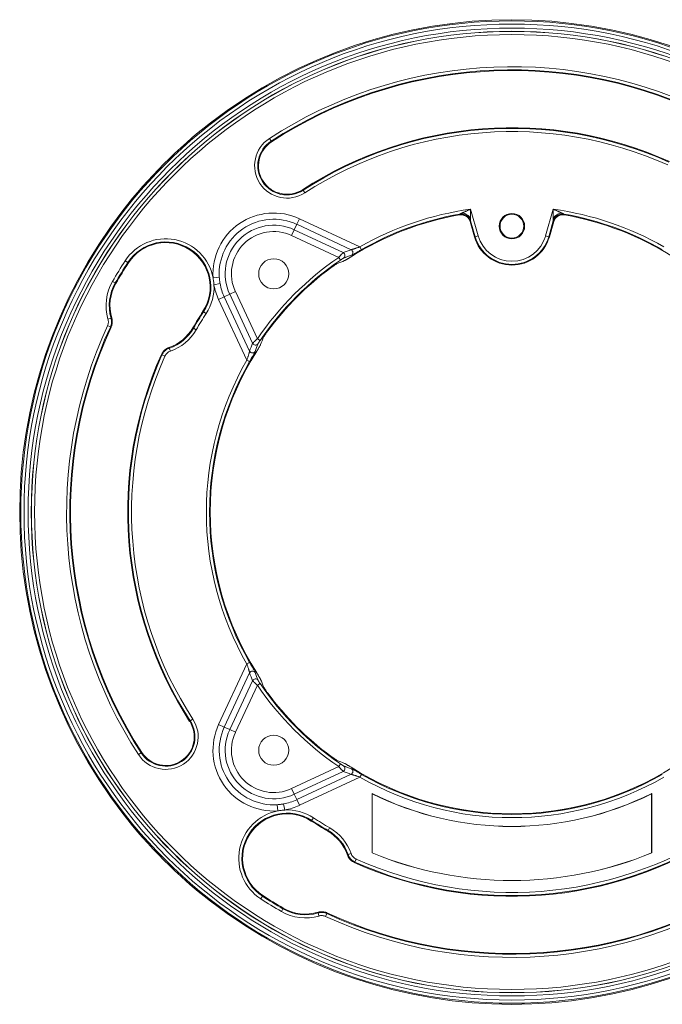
# Model space of a CAD drawing. Header units: millimetres. Extents: x 28 to 2257, y 19 to 785.
# Tile 27 of 55: x 1311 to 1413, y 356 to 511. Entities that reach past the tile are written whole.
import ezdxf

# ---------------------------------------------------------------- set-up
doc = ezdxf.new("R2010")
doc.units = ezdxf.units.MM
doc.layers.add('1', color=7, linetype='Continuous', true_color=0xffffff)

msp = doc.modelspace()

# ---------------------------------------------------------------- linework, layer by layer
at = {"layer": '1', "color": 155, "linetype": 'Continuous', "lineweight": 18}
for p, q in [((1351.02, 491.97), (1350.75, 492.39)), ((1351.02, 491.97), (1351.08, 491.88)), ((1356.04, 484.24), (1355.98, 484.33)), ((1356.31, 483.83), (1356.04, 484.24)), ((1382.42, 481.26), (1383.62, 477.07)), ((1394.24, 477.07), (1395.44, 481.26)), ((1355.06, 478.88), (1355.48, 479.77)), ((1355.48, 479.77), (1365, 475.33)), ((1382.35, 479.3), (1383.04, 476.9)), ((1383.14, 476.93), (1382.42, 479.43)), ((1395.44, 479.43), (1394.72, 476.93)), ((1394.82, 476.9), (1395.51, 479.3)), ((1354.66, 478.02), (1354.24, 477.13)), ((1355.06, 478.88), (1354.66, 478.02)), ((1354.66, 478.02), (1362.37, 474.43)), ((1363.61, 474.89), (1355.06, 478.88)), ((1361.66, 473.67), (1354.24, 477.13)), ((1383.04, 476.9), (1383.14, 476.93)), ((1383.62, 477.07), (1383.14, 476.93)), ((1394.24, 477.07), (1394.72, 476.93)), ((1394.82, 476.9), (1394.72, 476.93)), ((1365.25, 474.89), (1365, 475.33)), ((1328.04, 473.14), (1328.46, 472.87)), ((1328.55, 472.81), (1328.46, 472.87)), ((1361.95, 473.26), (1361.66, 473.67)), ((1326.05, 469.9), (1326.48, 469.65)), ((1341.88, 470.48), (1342.86, 470.54)), ((1326.58, 469.59), (1326.48, 469.65)), ((1342.98, 469.55), (1342.01, 469.37)), ((1344.5, 467.86), (1345.39, 468.28)), ((1345.39, 468.28), (1348.85, 460.86)), ((1343.65, 467.46), (1342.75, 467.05)), ((1347.2, 457.52), (1342.75, 467.05)), ((1343.65, 467.46), (1344.5, 467.86)), ((1343.65, 467.46), (1347.63, 458.91)), ((1348.1, 460.15), (1344.5, 467.86)), ((1340.29, 465.18), (1340.38, 465.13)), ((1340.38, 465.13), (1340.79, 464.85)), ((1325.33, 463.97), (1325.81, 464.11)), ((1325.26, 462.93), (1325.71, 462.72)), ((1338.7, 462.59), (1338.79, 462.54)), ((1338.79, 462.54), (1339.22, 462.29)), ((1349.27, 460.58), (1348.85, 460.86)), ((1334.99, 459.39), (1335.16, 458.92)), ((1333.83, 458.32), (1334.29, 458.12)), ((1347.2, 457.52), (1347.63, 457.27)), ((1342.75, 400.14), (1347.2, 409.67)), ((1347.2, 409.67), (1347.63, 409.92)), ((1347.63, 408.27), (1343.65, 399.72)), ((1344.5, 399.33), (1348.1, 407.04)), ((1348.85, 406.33), (1345.39, 398.91)), ((1348.85, 406.33), (1349.27, 406.61)), ((1338.19, 400.64), (1338.28, 400.7)), ((1338.28, 400.7), (1338.7, 400.97)), ((1343.65, 399.72), (1342.75, 400.14)), ((1343.65, 399.72), (1344.5, 399.33)), ((1344.5, 399.33), (1345.39, 398.91)), ((1330.13, 395.41), (1330.55, 395.68)), ((1330.64, 395.74), (1330.55, 395.68)), ((1361.66, 393.52), (1361.95, 393.93)), ((1354.24, 390.06), (1361.66, 393.52)), ((1362.37, 392.76), (1354.66, 389.16)), ((1355.06, 388.31), (1363.61, 392.3)), ((1365, 391.86), (1365.25, 392.29)), ((1365, 391.86), (1355.48, 387.42)), ((1354.66, 389.16), (1354.24, 390.06)), ((1355.06, 388.31), (1354.66, 389.16)), ((1366.92, 389.26), (1366.92, 379.93)), ((1366.93, 389.25), (1366.93, 379.93)), ((1410.93, 379.93), (1410.93, 389.25)), ((1410.94, 379.93), (1410.94, 389.26)), ((1352.05, 386.54), (1351.99, 387.52)), ((1352.97, 387.65), (1353.15, 386.68)), ((1355.06, 388.31), (1355.48, 387.42)), ((1357.4, 385.04), (1357.34, 384.95)), ((1357.67, 385.46), (1357.4, 385.04)), ((1359.98, 383.46), (1359.93, 383.36)), ((1359.98, 383.46), (1360.23, 383.89)), ((1363.14, 379.66), (1363.61, 379.82)), ((1364.2, 378.49), (1364.41, 378.95)), ((1349.39, 372.7), (1349.66, 373.12)), ((1349.66, 373.12), (1349.72, 373.21)), ((1352.63, 370.72), (1352.88, 371.15)), ((1352.88, 371.15), (1352.93, 371.24)), ((1358.55, 370), (1358.41, 370.48)), ((1359.6, 369.92), (1359.8, 370.37))]:
    msp.add_line(p, q, dxfattribs=at)
for centre, radius in [((1388.93, 433.59), 77.32), ((1388.93, 433.59), 76.82), ((1388.93, 433.59), 76.18), ((1388.93, 433.59), 75.68), ((1388.93, 433.59), 75.66), ((1388.93, 433.59), 75.16), ((1388.93, 478.59), 2), ((1388.93, 478.59), 1.87), ((1351.43, 471.09), 2.37), ((1351.43, 396.09), 2.37)]:
    msp.add_circle(centre, radius, dxfattribs=at)
for centre, radius, start, end in [((1388.93, 433.59), 77.5, 52.2172, 127.7828), ((1388.93, 433.59), 70.11, 65.2646, 123), ((1388.93, 433.59), 69.61, 65.2646, 123), ((1388.93, 433.59), 69.5, 65.2328, 123), ((1388.93, 433.59), 77.5, 127.7828, 142.2172), ((1388.93, 433.59), 60.5, 65.7852, 123), ((1388.93, 433.59), 60.39, 65.8301, 123), ((1388.93, 433.59), 59.89, 65.8301, 123), ((1353.53, 488.11), 5.11, 123, 303), ((1353.53, 488.11), 4.61, 123, 303), ((1353.53, 488.11), 4.5, 123, 303), ((1388.93, 433.59), 77.5, 142.2172, 217.7828), ((1351.43, 471.09), 9.57, 65, 183.7078), ((1388.93, 433.59), 48.11, 97.7796, 119.826), ((1388.93, 433.59), 48.11, 60.174, 82.2204), ((1351.43, 471.09), 8.59, 65, 183.7078), ((1388.93, 433.59), 47.5, 100.0423, 122.2278), ((1388.93, 433.59), 47.61, 99.9234, 119.826), ((1388.93, 433.59), 47.61, 60.174, 80.0766), ((1388.93, 433.59), 47.5, 57.7722, 79.9577), ((1351.43, 471.09), 7.65, 65, 205), ((1351.43, 471.09), 6.66, 65, 205), ((1334.42, 469), 7.61, 11.2162, 147), ((1334.42, 469), 7.11, 327, 147), ((1334.42, 469), 7, 327, 147), ((1388.93, 478.59), 6.13, 196, 344), ((1388.93, 478.59), 6.02, 196, 344), ((1388.93, 478.59), 5.53, 196, 344), ((1388.93, 433.59), 72.61, 147, 150), ((1388.93, 433.59), 72.11, 147, 150), ((1388.93, 433.59), 72, 147, 150), ((1388.93, 433.59), 48.47, 124.2284, 145.7716), ((1388.93, 433.59), 47.97, 124.2284, 145.7716), ((1388.93, 433.59), 47.87, 126.5556, 143.4444), ((1332.64, 466.09), 7.61, 150, 196.1956), ((1332.64, 466.09), 7.11, 150, 196.1956), ((1332.64, 466.09), 7, 150, 196.4475), ((1334.42, 469), 7.61, 327, 2.8465), ((1351.43, 471.09), 9.57, 190.3549, 205), ((1351.43, 471.09), 8.59, 190.3549, 205), ((1388.93, 433.59), 58, 147, 150), ((1388.93, 433.59), 57.89, 147, 150), ((1388.93, 433.59), 57.39, 147, 150), ((1388.93, 433.59), 70.11, 155.2646, 213), ((1388.93, 433.59), 69.61, 155.2646, 213), ((1388.93, 433.59), 69.5, 155.2328, 213), ((1332.64, 466.09), 7, 289.0477, 330), ((1332.64, 466.09), 7.11, 289.3373, 330), ((1332.64, 466.09), 7.61, 289.3373, 330), ((1388.93, 433.59), 47.5, 147.7722, 212.2278), ((1388.93, 433.59), 60.5, 155.7852, 213), ((1388.93, 433.59), 60.39, 155.8301, 213), ((1388.93, 433.59), 59.89, 155.8301, 213), ((1388.93, 433.59), 48.11, 150.174, 209.826), ((1388.93, 433.59), 47.61, 150.174, 209.826), ((1388.93, 433.59), 48.47, 214.2284, 235.7716), ((1388.93, 433.59), 47.97, 214.2284, 235.7716), ((1388.93, 433.59), 47.87, 216.5556, 233.4444), ((1334.42, 398.19), 5.11, 213, 33), ((1334.42, 398.19), 4.61, 213, 33), ((1334.42, 398.19), 4.5, 213, 33), ((1351.43, 396.09), 9.57, 155, 273.7078), ((1351.43, 396.09), 8.59, 155, 273.7078), ((1351.43, 396.09), 7.65, 155, 295), ((1351.43, 396.09), 6.66, 155, 295), ((1388.93, 433.59), 47.5, 237.7722, 302.2278), ((1388.93, 433.59), 47.61, 240.174, 299.826), ((1388.93, 433.59), 48.11, 240.174, 299.826), ((1388.93, 433.59), 49.49, 243.6024, 296.3976), ((1388.93, 433.59), 49.5, 243.6122, 296.3878), ((1351.43, 396.09), 8.59, 280.3549, 295), ((1388.93, 433.59), 77.5, 217.7828, 232.2172), ((1353.53, 379.08), 7.61, 101.2162, 237), ((1353.53, 379.08), 7.11, 57, 237), ((1353.53, 379.08), 7, 57, 237), ((1351.43, 396.09), 9.57, 280.3549, 295), ((1353.53, 379.08), 7.61, 57, 92.8465), ((1388.93, 433.59), 58, 237, 240), ((1388.93, 433.59), 57.89, 237, 240), ((1388.93, 433.59), 57.39, 237, 240), ((1356.43, 377.3), 7, 19.0477, 60), ((1356.43, 377.3), 7.11, 19.3373, 60), ((1356.43, 377.3), 7.61, 19.3373, 60), ((1388.93, 433.59), 60.5, 245.7852, 303), ((1388.93, 433.59), 60.39, 245.8301, 303), ((1388.93, 433.59), 59.89, 245.8301, 303), ((1388.93, 433.59), 58.01, 247.7056, 292.2944), ((1388.93, 433.59), 58, 247.709, 292.291), ((1388.93, 433.59), 69.61, 245.2646, 303), ((1388.93, 433.59), 69.5, 245.2328, 303), ((1388.93, 433.59), 70.11, 245.2646, 303), ((1388.93, 433.59), 77.5, 232.2172, 307.7828), ((1388.93, 433.59), 72.61, 237, 240), ((1388.93, 433.59), 72.11, 237, 240), ((1388.93, 433.59), 72, 237, 240), ((1356.43, 377.3), 7.61, 240, 286.1956), ((1356.43, 377.3), 7.11, 240, 286.1956), ((1356.43, 377.3), 7, 240, 286.4475)]:
    msp.add_arc(centre, radius, start, end, dxfattribs=at)
for centre, major_axis, ratio, start_param, end_param in [((1381.43, 417.5), (25.94, 55.64), 0.954809, 0.760399, 0.782429), ((1362.16, 473.98), (0.18, -0.466), 0.97139, 0.222194, 2.321545), ((1363.4, 474.44), (0.17, -0.47), 0.970181, 0.217636, 2.342936), ((1381.37, 417.37), (25.45, 54.57), 0.954809, 0.784297, 0.806227), ((1405.15, 441.16), (54.57, 25.45), 0.954809, 2.335369, 2.357299), ((1405.02, 441.1), (55.64, 25.95), 0.954809, 2.359144, 2.381175), ((1348.08, 459.12), (0.47, -0.17), 0.970181, 3.940249, 6.065549), ((1348.54, 460.36), (0.466, -0.18), 0.97139, 3.961641, 6.060991), ((1348.08, 408.07), (-0.47, -0.17), 0.970181, 3.359229, 5.484529), ((1405.02, 426.09), (-55.64, 25.95), 0.954809, 0.760427, 0.782457), ((1348.54, 406.83), (-0.466, -0.18), 0.97139, 3.363787, 5.463137), ((1405.15, 426.03), (-54.57, 25.44), 0.954809, 0.784261, 0.806192), ((1381.37, 449.81), (-25.45, 54.57), 0.954809, 2.33533, 2.357261), ((1362.16, 393.21), (-0.18, -0.466), 0.97139, 0.820048, 2.919398), ((1381.43, 449.68), (-25.95, 55.64), 0.954809, 2.359139, 2.38117), ((1363.4, 392.74), (-0.17, -0.47), 0.970181, 0.798656, 2.923957)]:
    msp.add_ellipse(centre, major_axis=major_axis, ratio=ratio, start_param=start_param, end_param=end_param, dxfattribs=at)
for points, degree, knots in [([(1382.42, 479.42), (1382.39, 479.51), (1382.36, 479.59), (1382.28, 479.76), (1382.23, 479.83), (1382.12, 479.98), (1382.06, 480.05), (1381.92, 480.17), (1381.85, 480.23), (1381.7, 480.32), (1381.61, 480.36), (1381.44, 480.43), (1381.36, 480.46), (1381.18, 480.49), (1381.09, 480.5), (1380.9, 480.5), (1380.81, 480.5), (1380.72, 480.48)], 3, [0, 0, 0, 0, 0.125, 0.125, 0.25, 0.25, 0.375, 0.375, 0.5, 0.5, 0.625, 0.625, 0.75, 0.75, 0.875, 0.875, 1, 1, 1, 1]), ([(1380.73, 480.49), (1380.73, 480.49), (1380.73, 480.49), (1380.76, 480.51), (1380.8, 480.53), (1380.87, 480.56), (1380.95, 480.59), (1381.04, 480.64), (1381.11, 480.67), (1381.15, 480.68)], 3, [0, 0, 0, 0, 0.074529, 0.143852, 0.281476, 0.4257, 0.56989, 0.784738, 1, 1, 1, 1]), ([(1381.15, 480.68), (1381.2, 480.71), (1381.25, 480.73), (1381.36, 480.78), (1381.41, 480.8), (1381.51, 480.85), (1381.57, 480.87), (1381.67, 480.92), (1381.72, 480.95), (1381.88, 481.02), (1381.99, 481.07), (1382.15, 481.14), (1382.2, 481.16), (1382.28, 481.2), (1382.31, 481.21), (1382.36, 481.23), (1382.39, 481.25), (1382.42, 481.26)], 3, [0, 0, 0, 0, 0.125, 0.125, 0.25, 0.25, 0.375, 0.375, 0.5, 0.5, 0.75, 0.75, 0.875, 0.875, 0.9375, 0.9375, 1, 1, 1, 1]), ([(1381.15, 480.68), (1381.27, 480.66), (1381.39, 480.62), (1381.63, 480.52), (1381.74, 480.46), (1381.97, 480.32), (1382.07, 480.24), (1382.26, 480.07), (1382.35, 479.98), (1382.42, 479.88)], 3, [0, 0, 0, 0, 0.25, 0.25, 0.5, 0.5, 0.75, 0.75, 1, 1, 1, 1]), ([(1382.42, 481.26), (1382.42, 481.23), (1382.42, 481.2), (1382.42, 481.14), (1382.42, 481.11), (1382.42, 481.03), (1382.42, 480.97), (1382.42, 480.79), (1382.42, 480.68), (1382.42, 480.51), (1382.42, 480.45), (1382.42, 480.33), (1382.42, 480.28), (1382.42, 480.16), (1382.42, 480.11), (1382.42, 479.99), (1382.42, 479.94), (1382.42, 479.88)], 3, [0, 0, 0, 0, 0.0625, 0.0625, 0.125, 0.125, 0.25, 0.25, 0.5, 0.5, 0.625, 0.625, 0.75, 0.75, 0.875, 0.875, 1, 1, 1, 1]), ([(1395.44, 479.88), (1395.44, 479.94), (1395.44, 479.99), (1395.44, 480.11), (1395.44, 480.16), (1395.44, 480.28), (1395.44, 480.33), (1395.44, 480.45), (1395.44, 480.51), (1395.44, 480.68), (1395.44, 480.79), (1395.44, 480.97), (1395.44, 481.03), (1395.44, 481.11), (1395.44, 481.14), (1395.44, 481.2), (1395.44, 481.23), (1395.44, 481.26)], 3, [0, 0, 0, 0, 0.125, 0.125, 0.25, 0.25, 0.375, 0.375, 0.5, 0.5, 0.75, 0.75, 0.875, 0.875, 0.9375, 0.9375, 1, 1, 1, 1]), ([(1395.44, 481.26), (1395.47, 481.25), (1395.5, 481.23), (1395.55, 481.21), (1395.58, 481.2), (1395.66, 481.16), (1395.71, 481.14), (1395.87, 481.07), (1395.98, 481.02), (1396.14, 480.95), (1396.19, 480.92), (1396.29, 480.87), (1396.35, 480.85), (1396.45, 480.8), (1396.5, 480.78), (1396.61, 480.73), (1396.66, 480.71), (1396.71, 480.68)], 3, [0, 0, 0, 0, 0.0625, 0.0625, 0.125, 0.125, 0.25, 0.25, 0.5, 0.5, 0.625, 0.625, 0.75, 0.75, 0.875, 0.875, 1, 1, 1, 1]), ([(1395.44, 479.88), (1395.51, 479.98), (1395.6, 480.07), (1395.79, 480.24), (1395.89, 480.32), (1396.11, 480.46), (1396.23, 480.52), (1396.47, 480.62), (1396.59, 480.66), (1396.71, 480.68)], 3, [0, 0, 0, 0, 0.25, 0.25, 0.5, 0.5, 0.75, 0.75, 1, 1, 1, 1]), ([(1395.44, 479.42), (1395.47, 479.51), (1395.5, 479.59), (1395.58, 479.76), (1395.63, 479.83), (1395.74, 479.98), (1395.8, 480.05), (1395.94, 480.17), (1396.01, 480.23), (1396.16, 480.32), (1396.25, 480.36), (1396.42, 480.43), (1396.5, 480.46), (1396.68, 480.49), (1396.77, 480.5), (1396.96, 480.5), (1397.05, 480.5), (1397.14, 480.48)], 3, [0, 0, 0, 0, 0.125, 0.125, 0.25, 0.25, 0.375, 0.375, 0.5, 0.5, 0.625, 0.625, 0.75, 0.75, 0.875, 0.875, 1, 1, 1, 1]), ([(1396.71, 480.68), (1396.76, 480.66), (1396.83, 480.63), (1396.92, 480.59), (1396.98, 480.56), (1397.04, 480.53), (1397.08, 480.51), (1397.12, 480.5), (1397.13, 480.49), (1397.13, 480.49)], 3, [0, 0, 0, 0, 0.286914, 0.430164, 0.574377, 0.683099, 0.788337, 0.890812, 1, 1, 1, 1]), ([(1382.35, 479.3), (1382.32, 479.39), (1382.29, 479.48), (1382.23, 479.6), (1382.21, 479.64), (1382.17, 479.7), (1382.16, 479.72), (1382.13, 479.76), (1382.12, 479.77), (1382.05, 479.87), (1381.99, 479.93), (1381.89, 480.03), (1381.85, 480.06), (1381.8, 480.1), (1381.78, 480.11), (1381.74, 480.14), (1381.72, 480.15), (1381.62, 480.21), (1381.54, 480.25), (1381.42, 480.3), (1381.37, 480.32), (1381.31, 480.34), (1381.28, 480.34), (1381.24, 480.35), (1381.22, 480.36), (1381.1, 480.38), (1381.01, 480.39), (1380.9, 480.39), (1380.88, 480.39), (1380.83, 480.39), (1380.81, 480.39), (1380.74, 480.38), (1380.69, 480.37), (1380.65, 480.37)], 3, [0, 0, 0, 0, 0.125, 0.125, 0.1875, 0.1875, 0.21875, 0.21875, 0.25, 0.25, 0.375, 0.375, 0.4375, 0.4375, 0.46875, 0.46875, 0.5, 0.5, 0.625, 0.625, 0.6875, 0.6875, 0.71875, 0.71875, 0.75, 0.75, 0.875, 0.875, 0.90625, 0.90625, 0.9375, 0.9375, 1, 1, 1, 1]), ([(1380.72, 480.48), (1380.72, 480.48), (1380.72, 480.48), (1380.72, 480.49), (1380.73, 480.49), (1380.73, 480.49)], 3, [0, 0, 0, 0, 0.245539, 0.488097, 1, 1, 1, 1]), ([(1382.42, 479.42), (1382.41, 479.4), (1382.4, 479.39), (1382.37, 479.35), (1382.36, 479.33), (1382.35, 479.3)], 3, [0, 0, 0, 0, 0.439016, 0.439016, 1, 1, 1, 1]), ([(1382.42, 479.88), (1382.42, 479.83), (1382.42, 479.75), (1382.42, 479.65), (1382.42, 479.59), (1382.43, 479.53), (1382.43, 479.48), (1382.43, 479.44), (1382.42, 479.43), (1382.42, 479.43)], 3, [0, 0, 0, 0, 0.286776, 0.430023, 0.574316, 0.682958, 0.788224, 0.890915, 1, 1, 1, 1]), ([(1382.42, 479.43), (1382.42, 479.42), (1382.42, 479.42), (1382.42, 479.42), (1382.42, 479.42)], 2, [0, 0, 0, 0.5, 0.75, 1, 1, 1]), ([(1395.44, 479.43), (1395.44, 479.43), (1395.44, 479.44), (1395.43, 479.46), (1395.43, 479.51), (1395.44, 479.58), (1395.44, 479.66), (1395.44, 479.77), (1395.44, 479.84), (1395.44, 479.88)], 3, [0, 0, 0, 0, 0.074372, 0.143806, 0.281624, 0.425754, 0.570027, 0.784834, 1, 1, 1, 1]), ([(1395.44, 479.42), (1395.44, 479.42), (1395.44, 479.42), (1395.44, 479.42), (1395.44, 479.43)], 2, [0, 0, 0, 0.25, 0.5, 1, 1, 1]), ([(1395.51, 479.3), (1395.5, 479.33), (1395.48, 479.35), (1395.46, 479.39), (1395.45, 479.4), (1395.44, 479.42)], 3, [0, 0, 0, 0, 0.560984, 0.560984, 1, 1, 1, 1]), ([(1397.21, 480.37), (1397.12, 480.38), (1397.03, 480.39), (1396.89, 480.39), (1396.85, 480.39), (1396.78, 480.38), (1396.76, 480.38), (1396.71, 480.37), (1396.69, 480.37), (1396.58, 480.34), (1396.49, 480.32), (1396.36, 480.27), (1396.32, 480.25), (1396.26, 480.22), (1396.24, 480.21), (1396.2, 480.19), (1396.18, 480.17), (1396.08, 480.11), (1396.01, 480.06), (1395.91, 479.97), (1395.87, 479.93), (1395.83, 479.88), (1395.81, 479.87), (1395.78, 479.83), (1395.77, 479.81), (1395.7, 479.72), (1395.65, 479.64), (1395.6, 479.54), (1395.59, 479.52), (1395.57, 479.48), (1395.56, 479.46), (1395.54, 479.39), (1395.52, 479.35), (1395.51, 479.3)], 3, [0, 0, 0, 0, 0.125, 0.125, 0.1875, 0.1875, 0.21875, 0.21875, 0.25, 0.25, 0.375, 0.375, 0.4375, 0.4375, 0.46875, 0.46875, 0.5, 0.5, 0.625, 0.625, 0.6875, 0.6875, 0.71875, 0.71875, 0.75, 0.75, 0.875, 0.875, 0.90625, 0.90625, 0.9375, 0.9375, 1, 1, 1, 1]), ([(1397.13, 480.49), (1397.13, 480.49), (1397.14, 480.49), (1397.14, 480.48), (1397.14, 480.48), (1397.14, 480.48)], 3, [0, 0, 0, 0, 0.511904, 0.754462, 1, 1, 1, 1]), ([(1361.66, 473.67), (1361.68, 473.69), (1361.7, 473.72), (1361.74, 473.76), (1361.76, 473.78), (1361.82, 473.85), (1361.86, 473.89), (1361.92, 473.95), (1361.94, 473.97), (1361.97, 474.01), (1361.97, 474.02), (1361.99, 474.04), (1362, 474.05), (1362.05, 474.09), (1362.08, 474.13), (1362.13, 474.18), (1362.14, 474.2), (1362.18, 474.23), (1362.19, 474.25), (1362.23, 474.29), (1362.26, 474.31), (1362.29, 474.35), (1362.3, 474.36), (1362.32, 474.38), (1362.33, 474.39), (1362.35, 474.41), (1362.36, 474.42), (1362.37, 474.43)], 3, [0, 0, 0, 0, 0.0625, 0.0625, 0.125, 0.125, 0.25, 0.25, 0.3125, 0.3125, 0.34375, 0.34375, 0.375, 0.375, 0.5, 0.5, 0.5625, 0.5625, 0.625, 0.625, 0.75, 0.75, 0.8125, 0.8125, 0.875, 0.875, 1, 1, 1, 1]), ([(1363.61, 474.89), (1363.62, 474.89), (1363.64, 474.9), (1363.67, 474.9), (1363.68, 474.91), (1363.72, 474.92), (1363.74, 474.92), (1363.78, 474.93), (1363.79, 474.93), (1363.81, 474.94), (1363.82, 474.95), (1363.89, 474.96), (1363.94, 474.98), (1364.01, 475), (1364.03, 475.01), (1364.06, 475.02), (1364.11, 475.03), (1364.15, 475.05), (1364.25, 475.08), (1364.31, 475.1), (1364.45, 475.14), (1364.51, 475.17), (1364.65, 475.21), (1364.72, 475.23), (1364.83, 475.27), (1364.86, 475.28), (1364.93, 475.3), (1364.97, 475.32), (1365, 475.33)], 3, [0, 0, 0, 0, 0.0625, 0.0625, 0.125, 0.125, 0.1875, 0.1875, 0.21875, 0.21875, 0.25, 0.25, 0.375, 0.375, 0.40625, 0.40625, 0.4375, 0.5, 0.5, 0.625, 0.625, 0.75, 0.75, 0.875, 0.875, 0.9375, 0.9375, 1, 1, 1, 1]), ([(1365.25, 474.89), (1365.21, 474.87), (1365.17, 474.85), (1365.08, 474.8), (1365.04, 474.77), (1364.91, 474.7), (1364.83, 474.65), (1364.71, 474.58), (1364.66, 474.56), (1364.6, 474.52), (1364.58, 474.51), (1364.54, 474.49), (1364.52, 474.48), (1364.43, 474.42), (1364.35, 474.38), (1364.24, 474.32), (1364.21, 474.3), (1364.16, 474.27), (1364.14, 474.26), (1364.11, 474.24), (1364.09, 474.24), (1364.01, 474.19), (1363.95, 474.16), (1363.88, 474.13), (1363.87, 474.12), (1363.85, 474.11), (1363.83, 474.1), (1363.8, 474.08), (1363.78, 474.07), (1363.72, 474.04), (1363.69, 474.03), (1363.67, 474.02)], 3, [0, 0, 0, 0, 0.0625, 0.0625, 0.125, 0.125, 0.25, 0.25, 0.3125, 0.3125, 0.34375, 0.34375, 0.375, 0.375, 0.5, 0.5, 0.5625, 0.5625, 0.59375, 0.59375, 0.625, 0.625, 0.75, 0.75, 0.78125, 0.78125, 0.8125, 0.8125, 0.875, 0.875, 1, 1, 1, 1]), ([(1362.44, 473.57), (1362.43, 473.56), (1362.42, 473.56), (1362.41, 473.55), (1362.4, 473.54), (1362.38, 473.54), (1362.38, 473.53), (1362.35, 473.52), (1362.33, 473.51), (1362.3, 473.49), (1362.29, 473.48), (1362.27, 473.47), (1362.26, 473.46), (1362.23, 473.44), (1362.2, 473.43), (1362.17, 473.4), (1362.15, 473.4), (1362.13, 473.38), (1362.12, 473.37), (1362.08, 473.35), (1362.05, 473.33), (1362, 473.29), (1361.97, 473.28), (1361.95, 473.26)], 3, [0, 0, 0, 0, 0.125, 0.125, 0.1875, 0.1875, 0.25, 0.25, 0.375, 0.375, 0.4375, 0.4375, 0.5, 0.5, 0.625, 0.625, 0.6875, 0.6875, 0.75, 0.75, 0.875, 0.875, 1, 1, 1, 1]), ([(1362.58, 473.17), (1362.59, 473.17), (1362.61, 473.18), (1362.65, 473.2), (1362.66, 473.21), (1362.69, 473.22), (1362.69, 473.22), (1362.71, 473.23), (1362.72, 473.24), (1362.76, 473.26), (1362.8, 473.28), (1362.85, 473.31), (1362.86, 473.32), (1362.88, 473.33), (1362.89, 473.34), (1362.93, 473.36), (1362.95, 473.37), (1363.02, 473.42), (1363.07, 473.44), (1363.14, 473.49), (1363.17, 473.51), (1363.22, 473.54), (1363.25, 473.56), (1363.33, 473.6), (1363.38, 473.64), (1363.46, 473.69), (1363.49, 473.71), (1363.54, 473.74), (1363.57, 473.76), (1363.6, 473.78)], 3, [0, 0, 0, 0, 0.125, 0.125, 0.1875, 0.1875, 0.21875, 0.21875, 0.25, 0.25, 0.375, 0.375, 0.40625, 0.40625, 0.4375, 0.4375, 0.5, 0.5, 0.625, 0.625, 0.6875, 0.6875, 0.75, 0.75, 0.875, 0.875, 0.9375, 0.9375, 1, 1, 1, 1]), ([(1360.42, 472.04), (1360.47, 472.08), (1360.52, 472.12), (1360.62, 472.19), (1360.67, 472.23), (1360.75, 472.28), (1360.77, 472.3), (1360.81, 472.32), (1360.82, 472.33), (1360.85, 472.35), (1360.86, 472.36), (1360.92, 472.4), (1360.96, 472.43), (1361.05, 472.49), (1361.09, 472.51), (1361.17, 472.57), (1361.21, 472.59), (1361.27, 472.63), (1361.3, 472.64), (1361.33, 472.66), (1361.33, 472.66), (1361.34, 472.67), (1361.36, 472.68), (1361.37, 472.68), (1361.38, 472.68)], 3, [0, 0, 0, 0, 0.125, 0.125, 0.25, 0.25, 0.3125, 0.3125, 0.34375, 0.34375, 0.375, 0.375, 0.5, 0.5, 0.625, 0.625, 0.75, 0.75, 0.875, 0.875, 0.90625, 0.90625, 0.9375, 1, 1, 1, 1]), ([(1325.26, 462.93), (1325.29, 463.01), (1325.35, 463.18), (1325.38, 463.35), (1325.4, 463.53), (1325.39, 463.71), (1325.36, 463.89), (1325.33, 463.97)], 3, [0, 0, 0, 0, 0.25, 0.5, 0.5, 0.75, 1, 1, 1, 1]), ([(1325.81, 464.11), (1325.85, 464), (1325.89, 463.76), (1325.9, 463.53), (1325.88, 463.29), (1325.84, 463.05), (1325.76, 462.83), (1325.71, 462.72)], 3, [0, 0, 0, 0, 0.25, 0.5, 0.5, 0.75, 1, 1, 1, 1]), ([(1325.81, 464.11), (1325.83, 464.11), (1325.84, 464.11), (1325.88, 464.11), (1325.9, 464.11), (1325.92, 464.11)], 3, [0, 0, 0, 0, 0.391846, 0.391846, 1, 1, 1, 1]), ([(1325.92, 464.11), (1325.96, 464), (1325.98, 463.88), (1326, 463.7), (1326.01, 463.64), (1326.01, 463.55), (1326.01, 463.52), (1326, 463.46), (1326, 463.43), (1325.99, 463.28), (1325.97, 463.16), (1325.93, 462.99), (1325.91, 462.93), (1325.87, 462.82), (1325.85, 462.76), (1325.82, 462.71)], 3, [0, 0, 0, 0, 0.25, 0.25, 0.375, 0.375, 0.4375, 0.4375, 0.5, 0.5, 0.75, 0.75, 0.875, 0.875, 1, 1, 1, 1]), ([(1325.82, 462.71), (1325.8, 462.71), (1325.78, 462.71), (1325.74, 462.72), (1325.72, 462.72), (1325.71, 462.72)], 3, [0, 0, 0, 0, 0.608155, 0.608155, 1, 1, 1, 1]), ([(1349.84, 461.15), (1349.85, 461.16), (1349.86, 461.18), (1349.87, 461.21), (1349.88, 461.23), (1349.9, 461.25), (1349.91, 461.27), (1349.94, 461.32), (1349.96, 461.35), (1350, 461.41), (1350.01, 461.43), (1350.04, 461.47), (1350.05, 461.49), (1350.09, 461.56), (1350.12, 461.61), (1350.17, 461.66), (1350.17, 461.68), (1350.19, 461.7), (1350.2, 461.71), (1350.22, 461.75), (1350.24, 461.77), (1350.29, 461.85), (1350.33, 461.9), (1350.39, 461.98), (1350.4, 462), (1350.44, 462.05), (1350.46, 462.08), (1350.48, 462.1)], 3, [0, 0, 0, 0, 0.125, 0.125, 0.1875, 0.1875, 0.25, 0.25, 0.375, 0.375, 0.4375, 0.4375, 0.5, 0.5, 0.625, 0.625, 0.65625, 0.65625, 0.6875, 0.6875, 0.75, 0.75, 0.875, 0.875, 0.9375, 0.9375, 1, 1, 1, 1]), ([(1348.1, 460.15), (1348.1, 460.16), (1348.12, 460.17), (1348.14, 460.2), (1348.15, 460.21), (1348.17, 460.22), (1348.18, 460.24), (1348.21, 460.27), (1348.24, 460.29), (1348.27, 460.33), (1348.28, 460.34), (1348.3, 460.35), (1348.32, 460.37), (1348.34, 460.4), (1348.39, 460.44), (1348.43, 460.48), (1348.48, 460.52), (1348.49, 460.53), (1348.51, 460.55), (1348.52, 460.56), (1348.55, 460.59), (1348.57, 460.61), (1348.63, 460.66), (1348.68, 460.7), (1348.74, 460.76), (1348.76, 460.78), (1348.81, 460.82), (1348.83, 460.84), (1348.85, 460.86)], 3, [0, 0, 0, 0, 0.125, 0.125, 0.1875, 0.1875, 0.25, 0.25, 0.375, 0.375, 0.40625, 0.40625, 0.4375, 0.5, 0.5, 0.625, 0.625, 0.65625, 0.65625, 0.6875, 0.6875, 0.75, 0.75, 0.875, 0.875, 0.9375, 0.9375, 1, 1, 1, 1]), ([(1349.27, 460.58), (1349.25, 460.55), (1349.23, 460.53), (1349.19, 460.47), (1349.18, 460.45), (1349.15, 460.41), (1349.14, 460.4), (1349.13, 460.37), (1349.12, 460.36), (1349.1, 460.32), (1349.08, 460.3), (1349.05, 460.25), (1349.04, 460.23), (1349.02, 460.19), (1349.01, 460.17), (1348.99, 460.15), (1348.99, 460.14), (1348.98, 460.13), (1348.98, 460.12), (1348.97, 460.1), (1348.96, 460.09), (1348.96, 460.08)], 3, [0, 0, 0, 0, 0.125, 0.125, 0.25, 0.25, 0.3125, 0.3125, 0.375, 0.375, 0.5, 0.5, 0.625, 0.625, 0.75, 0.75, 0.8125, 0.8125, 0.875, 0.875, 1, 1, 1, 1]), ([(1333.75, 458.41), (1333.78, 458.47), (1333.84, 458.59), (1333.95, 458.76), (1334.04, 458.87), (1334.11, 458.94), (1334.13, 458.97), (1334.18, 459.02), (1334.2, 459.04), (1334.28, 459.11), (1334.38, 459.2), (1334.49, 459.27), (1334.58, 459.32), (1334.61, 459.34), (1334.67, 459.37), (1334.7, 459.39), (1334.79, 459.43), (1334.86, 459.46), (1334.92, 459.48)], 3, [0, 0, 0, 0, 0.125, 0.25, 0.375, 0.375, 0.4375, 0.4375, 0.5, 0.5, 0.625, 0.75, 0.75, 0.8125, 0.8125, 0.875, 0.875, 1, 1, 1, 1]), ([(1333.83, 458.32), (1333.86, 458.38), (1333.89, 458.44), (1333.94, 458.53), (1333.96, 458.56), (1334, 458.62), (1334.01, 458.65), (1334.07, 458.73), (1334.16, 458.83), (1334.25, 458.93), (1334.33, 459), (1334.35, 459.02), (1334.4, 459.06), (1334.43, 459.08), (1334.51, 459.15), (1334.62, 459.22), (1334.8, 459.32), (1334.93, 459.37), (1334.99, 459.39)], 3, [0, 0, 0, 0, 0.125, 0.125, 0.1875, 0.1875, 0.25, 0.25, 0.375, 0.5, 0.5, 0.5625, 0.5625, 0.625, 0.625, 0.75, 0.875, 1, 1, 1, 1]), ([(1335.16, 458.92), (1335.06, 458.88), (1334.97, 458.84), (1334.84, 458.76), (1334.8, 458.74), (1334.74, 458.69), (1334.72, 458.67), (1334.68, 458.64), (1334.66, 458.62), (1334.56, 458.54), (1334.5, 458.46), (1334.42, 458.36), (1334.41, 458.34), (1334.38, 458.3), (1334.37, 458.28), (1334.33, 458.21), (1334.31, 458.16), (1334.29, 458.12)], 3, [0, 0, 0, 0, 0.25, 0.25, 0.375, 0.375, 0.4375, 0.4375, 0.5, 0.5, 0.75, 0.75, 0.8125, 0.8125, 0.875, 0.875, 1, 1, 1, 1]), ([(1334.92, 459.48), (1334.94, 459.46), (1334.95, 459.44), (1334.97, 459.41), (1334.98, 459.4), (1334.99, 459.39)], 3, [0, 0, 0, 0, 0.605671, 0.605671, 1, 1, 1, 1]), ([(1347.2, 457.52), (1347.22, 457.59), (1347.24, 457.66), (1347.29, 457.8), (1347.31, 457.87), (1347.35, 457.97), (1347.36, 458.01), (1347.38, 458.08), (1347.39, 458.11), (1347.42, 458.21), (1347.45, 458.28), (1347.49, 458.4), (1347.51, 458.46), (1347.53, 458.55), (1347.54, 458.58), (1347.56, 458.63), (1347.57, 458.66), (1347.58, 458.71), (1347.59, 458.73), (1347.6, 458.77), (1347.6, 458.78), (1347.61, 458.8), (1347.61, 458.81), (1347.62, 458.84), (1347.62, 458.86), (1347.63, 458.89), (1347.63, 458.9), (1347.63, 458.91)], 3, [0, 0, 0, 0, 0.125, 0.125, 0.25, 0.25, 0.3125, 0.3125, 0.375, 0.375, 0.5, 0.5, 0.625, 0.625, 0.6875, 0.6875, 0.75, 0.75, 0.8125, 0.8125, 0.84375, 0.84375, 0.875, 0.875, 0.9375, 0.9375, 1, 1, 1, 1]), ([(1348.5, 458.86), (1348.5, 458.83), (1348.48, 458.8), (1348.46, 458.75), (1348.45, 458.74), (1348.44, 458.72), (1348.42, 458.69), (1348.39, 458.63), (1348.36, 458.57), (1348.34, 458.53), (1348.33, 458.51), (1348.31, 458.48), (1348.3, 458.46), (1348.26, 458.38), (1348.22, 458.31), (1348.14, 458.17), (1348.1, 458.1), (1348.04, 458), (1348.03, 457.98), (1348.01, 457.94), (1348, 457.92), (1347.96, 457.86), (1347.94, 457.82), (1347.87, 457.69), (1347.78, 457.53), (1347.68, 457.36), (1347.63, 457.27)], 3, [0, 0, 0, 0, 0.125, 0.125, 0.15625, 0.15625, 0.1875, 0.25, 0.3125, 0.3125, 0.34375, 0.34375, 0.375, 0.375, 0.5, 0.5, 0.625, 0.625, 0.65625, 0.65625, 0.6875, 0.6875, 0.75, 0.75, 0.875, 1, 1, 1, 1]), ([(1348.75, 458.93), (1348.78, 458.98), (1348.85, 459.09), (1348.92, 459.2), (1348.97, 459.28), (1348.98, 459.3), (1349.01, 459.34), (1349.02, 459.36), (1349.03, 459.38), (1349.04, 459.39), (1349.08, 459.46), (1349.11, 459.51), (1349.16, 459.6), (1349.19, 459.64), (1349.22, 459.69), (1349.23, 459.7), (1349.24, 459.72), (1349.26, 459.75), (1349.28, 459.8), (1349.3, 459.83), (1349.31, 459.85), (1349.32, 459.86), (1349.32, 459.87), (1349.33, 459.88), (1349.34, 459.91), (1349.35, 459.93), (1349.36, 459.95)], 3, [0, 0, 0, 0, 0.125, 0.25, 0.25, 0.3125, 0.3125, 0.34375, 0.34375, 0.375, 0.375, 0.5, 0.5, 0.625, 0.625, 0.65625, 0.65625, 0.6875, 0.75, 0.8125, 0.8125, 0.84375, 0.84375, 0.875, 0.875, 1, 1, 1, 1]), ([(1333.83, 458.32), (1333.82, 458.33), (1333.81, 458.34), (1333.78, 458.37), (1333.77, 458.39), (1333.75, 458.41)], 3, [0, 0, 0, 0, 0.394328, 0.394328, 1, 1, 1, 1]), ([(1347.63, 408.27), (1347.63, 408.29), (1347.63, 408.3), (1347.62, 408.33), (1347.62, 408.35), (1347.61, 408.39), (1347.6, 408.41), (1347.59, 408.44), (1347.59, 408.45), (1347.58, 408.48), (1347.58, 408.49), (1347.56, 408.55), (1347.54, 408.61), (1347.52, 408.68), (1347.52, 408.69), (1347.51, 408.72), (1347.49, 408.77), (1347.48, 408.82), (1347.45, 408.91), (1347.43, 408.98), (1347.38, 409.11), (1347.36, 409.18), (1347.31, 409.32), (1347.29, 409.39), (1347.26, 409.49), (1347.24, 409.53), (1347.22, 409.6), (1347.21, 409.63), (1347.2, 409.67)], 3, [0, 0, 0, 0, 0.0625, 0.0625, 0.125, 0.125, 0.1875, 0.1875, 0.21875, 0.21875, 0.25, 0.25, 0.375, 0.375, 0.40625, 0.40625, 0.4375, 0.5, 0.5, 0.625, 0.625, 0.75, 0.75, 0.875, 0.875, 0.9375, 0.9375, 1, 1, 1, 1]), ([(1347.63, 409.92), (1347.65, 409.87), (1347.68, 409.83), (1347.73, 409.75), (1347.75, 409.7), (1347.82, 409.58), (1347.87, 409.49), (1347.94, 409.37), (1347.97, 409.33), (1348, 409.27), (1348.01, 409.25), (1348.03, 409.21), (1348.05, 409.19), (1348.1, 409.09), (1348.14, 409.02), (1348.2, 408.91), (1348.22, 408.87), (1348.25, 408.82), (1348.26, 408.8), (1348.28, 408.77), (1348.29, 408.75), (1348.33, 408.67), (1348.36, 408.62), (1348.4, 408.55), (1348.41, 408.54), (1348.42, 408.51), (1348.43, 408.5), (1348.44, 408.46), (1348.45, 408.44), (1348.48, 408.38), (1348.5, 408.35), (1348.5, 408.33)], 3, [0, 0, 0, 0, 0.0625, 0.0625, 0.125, 0.125, 0.25, 0.25, 0.3125, 0.3125, 0.34375, 0.34375, 0.375, 0.375, 0.5, 0.5, 0.5625, 0.5625, 0.59375, 0.59375, 0.625, 0.625, 0.75, 0.75, 0.78125, 0.78125, 0.8125, 0.8125, 0.875, 0.875, 1, 1, 1, 1]), ([(1349.36, 407.24), (1349.35, 407.26), (1349.34, 407.28), (1349.32, 407.31), (1349.32, 407.33), (1349.3, 407.35), (1349.3, 407.36), (1349.29, 407.37), (1349.29, 407.38), (1349.26, 407.42), (1349.24, 407.46), (1349.21, 407.51), (1349.2, 407.52), (1349.19, 407.55), (1349.18, 407.56), (1349.16, 407.59), (1349.15, 407.61), (1349.11, 407.68), (1349.08, 407.73), (1349.03, 407.81), (1349.02, 407.83), (1348.98, 407.88), (1348.97, 407.91), (1348.92, 407.99), (1348.89, 408.04), (1348.83, 408.13), (1348.82, 408.15), (1348.78, 408.21), (1348.77, 408.24), (1348.75, 408.26)], 3, [0, 0, 0, 0, 0.125, 0.125, 0.1875, 0.1875, 0.21875, 0.21875, 0.25, 0.25, 0.375, 0.375, 0.40625, 0.40625, 0.4375, 0.4375, 0.5, 0.5, 0.625, 0.625, 0.6875, 0.6875, 0.75, 0.75, 0.875, 0.875, 0.9375, 0.9375, 1, 1, 1, 1]), ([(1348.85, 406.33), (1348.83, 406.35), (1348.81, 406.37), (1348.76, 406.41), (1348.74, 406.43), (1348.68, 406.49), (1348.63, 406.53), (1348.57, 406.58), (1348.55, 406.6), (1348.52, 406.63), (1348.51, 406.64), (1348.49, 406.66), (1348.48, 406.67), (1348.43, 406.71), (1348.39, 406.75), (1348.34, 406.79), (1348.33, 406.81), (1348.29, 406.84), (1348.28, 406.85), (1348.24, 406.9), (1348.21, 406.92), (1348.18, 406.95), (1348.17, 406.96), (1348.15, 406.98), (1348.14, 406.99), (1348.12, 407.02), (1348.1, 407.03), (1348.1, 407.04)], 3, [0, 0, 0, 0, 0.0625, 0.0625, 0.125, 0.125, 0.25, 0.25, 0.3125, 0.3125, 0.34375, 0.34375, 0.375, 0.375, 0.5, 0.5, 0.5625, 0.5625, 0.625, 0.625, 0.75, 0.75, 0.8125, 0.8125, 0.875, 0.875, 1, 1, 1, 1]), ([(1348.96, 407.11), (1348.96, 407.1), (1348.97, 407.09), (1348.98, 407.07), (1348.98, 407.06), (1348.99, 407.05), (1348.99, 407.04), (1349.01, 407.02), (1349.02, 407), (1349.03, 406.97), (1349.04, 406.96), (1349.05, 406.94), (1349.06, 406.92), (1349.08, 406.89), (1349.1, 406.87), (1349.12, 406.83), (1349.13, 406.82), (1349.14, 406.79), (1349.15, 406.78), (1349.18, 406.74), (1349.19, 406.72), (1349.23, 406.66), (1349.25, 406.64), (1349.27, 406.61)], 3, [0, 0, 0, 0, 0.125, 0.125, 0.1875, 0.1875, 0.25, 0.25, 0.375, 0.375, 0.4375, 0.4375, 0.5, 0.5, 0.625, 0.625, 0.6875, 0.6875, 0.75, 0.75, 0.875, 0.875, 1, 1, 1, 1]), ([(1350.48, 405.08), (1350.44, 405.14), (1350.4, 405.19), (1350.33, 405.29), (1350.29, 405.34), (1350.24, 405.41), (1350.23, 405.44), (1350.2, 405.47), (1350.19, 405.49), (1350.17, 405.51), (1350.17, 405.52), (1350.13, 405.58), (1350.09, 405.63), (1350.04, 405.71), (1350.01, 405.76), (1349.96, 405.83), (1349.94, 405.87), (1349.9, 405.93), (1349.88, 405.96), (1349.87, 405.99), (1349.86, 406), (1349.86, 406.01), (1349.85, 406.02), (1349.84, 406.04), (1349.84, 406.04)], 3, [0, 0, 0, 0, 0.125, 0.125, 0.25, 0.25, 0.3125, 0.3125, 0.34375, 0.34375, 0.375, 0.375, 0.5, 0.5, 0.625, 0.625, 0.75, 0.75, 0.875, 0.875, 0.90625, 0.90625, 0.9375, 1, 1, 1, 1]), ([(1361.38, 394.5), (1361.37, 394.51), (1361.35, 394.52), (1361.31, 394.54), (1361.3, 394.55), (1361.27, 394.56), (1361.25, 394.57), (1361.21, 394.6), (1361.17, 394.62), (1361.11, 394.66), (1361.09, 394.67), (1361.05, 394.7), (1361.03, 394.71), (1360.96, 394.76), (1360.92, 394.79), (1360.86, 394.83), (1360.85, 394.84), (1360.82, 394.85), (1360.81, 394.86), (1360.77, 394.89), (1360.75, 394.91), (1360.68, 394.96), (1360.63, 394.99), (1360.55, 395.05), (1360.52, 395.07), (1360.47, 395.11), (1360.45, 395.12), (1360.42, 395.14)], 3, [0, 0, 0, 0, 0.125, 0.125, 0.1875, 0.1875, 0.25, 0.25, 0.375, 0.375, 0.4375, 0.4375, 0.5, 0.5, 0.625, 0.625, 0.65625, 0.65625, 0.6875, 0.6875, 0.75, 0.75, 0.875, 0.875, 0.9375, 0.9375, 1, 1, 1, 1]), ([(1361.95, 393.93), (1361.97, 393.91), (1362, 393.89), (1362.05, 393.86), (1362.08, 393.84), (1362.12, 393.82), (1362.13, 393.81), (1362.15, 393.79), (1362.17, 393.78), (1362.2, 393.76), (1362.23, 393.75), (1362.27, 393.72), (1362.29, 393.71), (1362.33, 393.68), (1362.35, 393.67), (1362.38, 393.66), (1362.38, 393.65), (1362.4, 393.64), (1362.41, 393.64), (1362.42, 393.63), (1362.43, 393.63), (1362.44, 393.62)], 3, [0, 0, 0, 0, 0.125, 0.125, 0.25, 0.25, 0.3125, 0.3125, 0.375, 0.375, 0.5, 0.5, 0.625, 0.625, 0.75, 0.75, 0.8125, 0.8125, 0.875, 0.875, 1, 1, 1, 1]), ([(1363.6, 393.41), (1363.54, 393.45), (1363.43, 393.52), (1363.33, 393.58), (1363.25, 393.63), (1363.22, 393.65), (1363.18, 393.67), (1363.17, 393.68), (1363.14, 393.7), (1363.13, 393.7), (1363.07, 393.74), (1363.02, 393.77), (1362.93, 393.83), (1362.88, 393.85), (1362.83, 393.89), (1362.82, 393.89), (1362.8, 393.9), (1362.77, 393.92), (1362.73, 393.95), (1362.69, 393.96), (1362.67, 393.98), (1362.66, 393.98), (1362.65, 393.99), (1362.64, 393.99), (1362.61, 394.01), (1362.59, 394.02), (1362.58, 394.02)], 3, [0, 0, 0, 0, 0.125, 0.25, 0.25, 0.3125, 0.3125, 0.34375, 0.34375, 0.375, 0.375, 0.5, 0.5, 0.625, 0.625, 0.65625, 0.65625, 0.6875, 0.75, 0.8125, 0.8125, 0.84375, 0.84375, 0.875, 0.875, 1, 1, 1, 1]), ([(1362.37, 392.76), (1362.36, 392.77), (1362.35, 392.78), (1362.33, 392.8), (1362.32, 392.81), (1362.3, 392.83), (1362.29, 392.84), (1362.26, 392.87), (1362.23, 392.9), (1362.2, 392.94), (1362.19, 392.94), (1362.17, 392.96), (1362.15, 392.98), (1362.13, 393.01), (1362.08, 393.06), (1362.05, 393.09), (1362, 393.14), (1361.99, 393.15), (1361.98, 393.17), (1361.97, 393.18), (1361.94, 393.21), (1361.92, 393.23), (1361.86, 393.3), (1361.82, 393.34), (1361.76, 393.41), (1361.74, 393.43), (1361.7, 393.47), (1361.68, 393.49), (1361.66, 393.52)], 3, [0, 0, 0, 0, 0.125, 0.125, 0.1875, 0.1875, 0.25, 0.25, 0.375, 0.375, 0.40625, 0.40625, 0.4375, 0.5, 0.5, 0.625, 0.625, 0.65625, 0.65625, 0.6875, 0.6875, 0.75, 0.75, 0.875, 0.875, 0.9375, 0.9375, 1, 1, 1, 1]), ([(1365, 391.86), (1364.93, 391.88), (1364.86, 391.91), (1364.72, 391.95), (1364.65, 391.98), (1364.55, 392.01), (1364.52, 392.02), (1364.45, 392.05), (1364.41, 392.06), (1364.31, 392.09), (1364.25, 392.11), (1364.12, 392.15), (1364.06, 392.17), (1363.97, 392.2), (1363.95, 392.21), (1363.89, 392.22), (1363.86, 392.23), (1363.81, 392.25), (1363.79, 392.25), (1363.76, 392.26), (1363.75, 392.27), (1363.72, 392.27), (1363.71, 392.27), (1363.68, 392.28), (1363.67, 392.29), (1363.64, 392.29), (1363.62, 392.3), (1363.61, 392.3)], 3, [0, 0, 0, 0, 0.125, 0.125, 0.25, 0.25, 0.3125, 0.3125, 0.375, 0.375, 0.5, 0.5, 0.625, 0.625, 0.6875, 0.6875, 0.75, 0.75, 0.8125, 0.8125, 0.84375, 0.84375, 0.875, 0.875, 0.9375, 0.9375, 1, 1, 1, 1]), ([(1363.67, 393.17), (1363.69, 393.16), (1363.72, 393.15), (1363.77, 393.12), (1363.78, 393.12), (1363.8, 393.11), (1363.84, 393.09), (1363.9, 393.06), (1363.95, 393.03), (1364, 393), (1364.01, 392.99), (1364.04, 392.98), (1364.06, 392.97), (1364.14, 392.92), (1364.21, 392.89), (1364.35, 392.81), (1364.43, 392.76), (1364.53, 392.71), (1364.55, 392.7), (1364.59, 392.68), (1364.61, 392.66), (1364.67, 392.63), (1364.71, 392.61), (1364.83, 392.54), (1365, 392.44), (1365.17, 392.34), (1365.25, 392.29)], 3, [0, 0, 0, 0, 0.125, 0.125, 0.15625, 0.15625, 0.1875, 0.25, 0.3125, 0.3125, 0.34375, 0.34375, 0.375, 0.375, 0.5, 0.5, 0.625, 0.625, 0.65625, 0.65625, 0.6875, 0.6875, 0.75, 0.75, 0.875, 1, 1, 1, 1]), ([(1363.61, 379.82), (1363.64, 379.72), (1363.68, 379.63), (1363.76, 379.5), (1363.79, 379.46), (1363.83, 379.4), (1363.85, 379.38), (1363.88, 379.34), (1363.9, 379.32), (1363.99, 379.23), (1364.06, 379.16), (1364.16, 379.09), (1364.18, 379.07), (1364.23, 379.05), (1364.25, 379.03), (1364.31, 378.99), (1364.36, 378.97), (1364.41, 378.95)], 3, [0, 0, 0, 0, 0.25, 0.25, 0.375, 0.375, 0.4375, 0.4375, 0.5, 0.5, 0.75, 0.75, 0.8125, 0.8125, 0.875, 0.875, 1, 1, 1, 1]), ([(1363.05, 379.59), (1363.06, 379.6), (1363.08, 379.61), (1363.11, 379.64), (1363.12, 379.65), (1363.14, 379.66)], 3, [0, 0, 0, 0, 0.605671, 0.605671, 1, 1, 1, 1]), ([(1364.12, 378.42), (1364.05, 378.45), (1363.93, 378.51), (1363.76, 378.62), (1363.66, 378.7), (1363.58, 378.77), (1363.56, 378.79), (1363.51, 378.84), (1363.48, 378.87), (1363.41, 378.94), (1363.33, 379.05), (1363.25, 379.16), (1363.2, 379.25), (1363.18, 379.28), (1363.15, 379.34), (1363.14, 379.37), (1363.09, 379.46), (1363.07, 379.52), (1363.05, 379.59)], 3, [0, 0, 0, 0, 0.125, 0.25, 0.375, 0.375, 0.4375, 0.4375, 0.5, 0.5, 0.625, 0.75, 0.75, 0.8125, 0.8125, 0.875, 0.875, 1, 1, 1, 1]), ([(1364.2, 378.49), (1364.14, 378.52), (1364.08, 378.55), (1363.99, 378.6), (1363.96, 378.62), (1363.91, 378.66), (1363.88, 378.68), (1363.8, 378.74), (1363.69, 378.82), (1363.59, 378.92), (1363.53, 378.99), (1363.5, 379.02), (1363.46, 379.07), (1363.44, 379.1), (1363.38, 379.18), (1363.3, 379.29), (1363.21, 379.47), (1363.16, 379.59), (1363.14, 379.66)], 3, [0, 0, 0, 0, 0.125, 0.125, 0.1875, 0.1875, 0.25, 0.25, 0.375, 0.5, 0.5, 0.5625, 0.5625, 0.625, 0.625, 0.75, 0.875, 1, 1, 1, 1]), ([(1364.2, 378.49), (1364.19, 378.48), (1364.18, 378.47), (1364.15, 378.45), (1364.13, 378.43), (1364.12, 378.42)], 3, [0, 0, 0, 0, 0.394328, 0.394328, 1, 1, 1, 1]), ([(1358.41, 370.59), (1358.53, 370.62), (1358.64, 370.65), (1358.82, 370.67), (1358.88, 370.67), (1358.97, 370.67), (1359, 370.67), (1359.06, 370.67), (1359.09, 370.67), (1359.24, 370.66), (1359.36, 370.64), (1359.53, 370.59), (1359.59, 370.58), (1359.7, 370.54), (1359.76, 370.51), (1359.81, 370.49)], 3, [0, 0, 0, 0, 0.25, 0.25, 0.375, 0.375, 0.4375, 0.4375, 0.5, 0.5, 0.75, 0.75, 0.875, 0.875, 1, 1, 1, 1]), ([(1358.41, 370.48), (1358.41, 370.49), (1358.41, 370.51), (1358.41, 370.54), (1358.41, 370.57), (1358.41, 370.59)], 3, [0, 0, 0, 0, 0.391846, 0.391846, 1, 1, 1, 1]), ([(1358.41, 370.48), (1358.53, 370.51), (1358.76, 370.56), (1359, 370.56), (1359.24, 370.54), (1359.47, 370.5), (1359.7, 370.42), (1359.8, 370.37)], 3, [0, 0, 0, 0, 0.25, 0.5, 0.5, 0.75, 1, 1, 1, 1]), ([(1359.81, 370.49), (1359.81, 370.46), (1359.81, 370.44), (1359.81, 370.4), (1359.81, 370.39), (1359.8, 370.37)], 3, [0, 0, 0, 0, 0.608155, 0.608155, 1, 1, 1, 1]), ([(1359.6, 369.92), (1359.51, 369.96), (1359.35, 370.02), (1359.17, 370.05), (1358.99, 370.06), (1358.81, 370.06), (1358.64, 370.02), (1358.55, 370)], 3, [0, 0, 0, 0, 0.25, 0.5, 0.5, 0.75, 1, 1, 1, 1])]:
    msp.add_open_spline(points, degree=degree, knots=knots, dxfattribs=at)
for points in [[(1380.65, 480.37), (1380.67, 480.4), (1380.7, 480.44), (1380.72, 480.48)], [(1397.14, 480.48), (1397.16, 480.44), (1397.19, 480.4), (1397.21, 480.37)], [(1363.67, 474.02), (1363.25, 473.87), (1362.84, 473.72), (1362.44, 473.57)], [(1342.01, 469.37), (1342, 469.56), (1341.96, 469.93), (1341.9, 470.29), (1341.88, 470.48)], [(1342.86, 470.54), (1342.86, 470.46), (1342.88, 470.29), (1342.9, 470.04), (1342.94, 469.8), (1342.97, 469.63), (1342.98, 469.55)], [(1348.96, 460.08), (1348.8, 459.68), (1348.65, 459.27), (1348.5, 458.86)], [(1348.5, 408.33), (1348.65, 407.92), (1348.8, 407.51), (1348.96, 407.11)], [(1362.44, 393.62), (1362.84, 393.47), (1363.25, 393.32), (1363.67, 393.17)], [(1366.92, 389.26), (1366.93, 389.26), (1366.93, 389.25), (1366.93, 389.25)], [(1410.94, 389.26), (1410.93, 389.26), (1410.93, 389.25), (1410.93, 389.25)], [(1351.99, 387.52), (1352.07, 387.53), (1352.23, 387.54), (1352.48, 387.57), (1352.73, 387.6), (1352.89, 387.63), (1352.97, 387.65)], [(1353.15, 386.68), (1352.97, 386.66), (1352.6, 386.62), (1352.23, 386.57), (1352.05, 386.54)], [(1366.92, 379.93), (1366.93, 379.93), (1366.93, 379.93), (1366.93, 379.93)], [(1410.94, 379.93), (1410.93, 379.93), (1410.93, 379.93), (1410.93, 379.93)]]:
    msp.add_open_spline(points, degree=3, dxfattribs=at)

doc.saveas('drawing.dxf')
